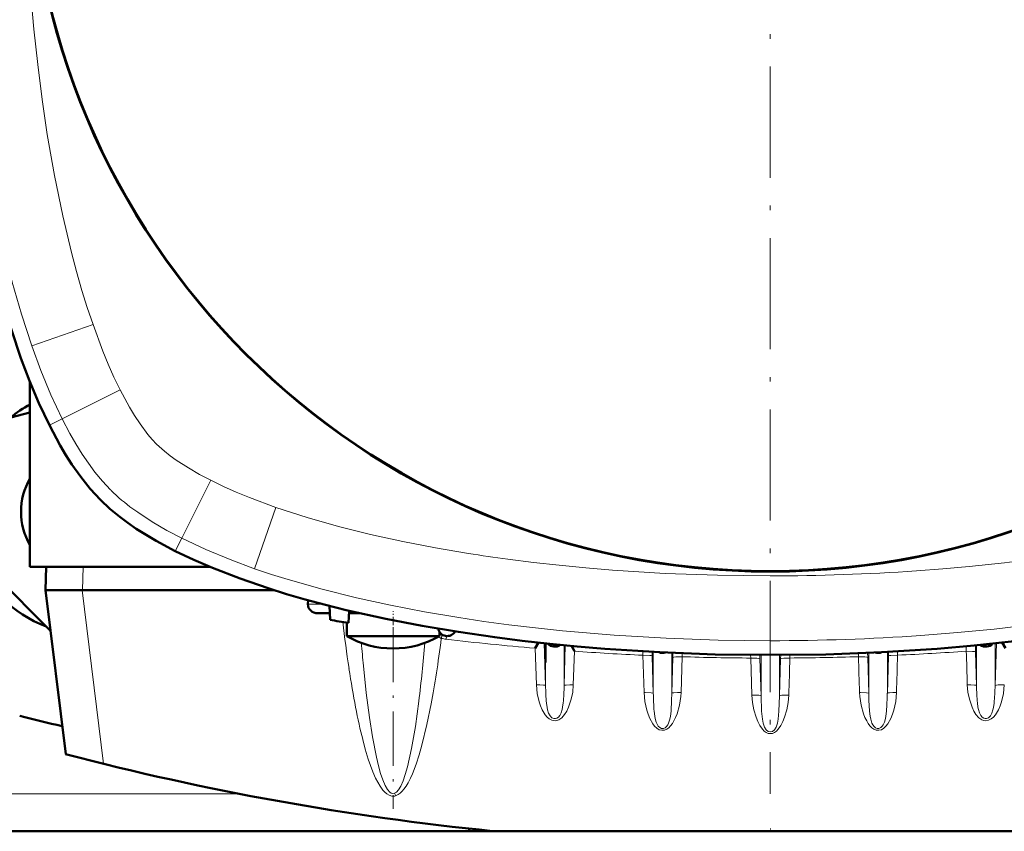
# Model space of a CAD drawing. Extents: x -1438 to 1837, y -1663 to 612.
# Tile 6 of 91: x -104 to 2, y -1336 to -1248. Entities that reach past the tile are written whole.
import ezdxf

# ---------------------------------------------------------------- set-up
doc = ezdxf.new("R2010")
doc.units = 0
doc.linetypes.add('DASHDOT', pattern=[18.5, 12, -3, 0.5, -3])

msp = doc.modelspace()

# ---------------------------------------------------------------- linework, layer by layer
at = {"color": 7, "linetype": 'DASHDOT', "lineweight": 18}
msp.add_line((-23.22, -1123.5), (-23.22, -1331.5), dxfattribs=at)
at = {"color": 7, "lineweight": 18}
for p, q in [((-96.29, -1280.84), (-102.9, -1283.14)), ((-93.37, -1287.87), (-99.63, -1291)), ((-101, -1291.69), (-99.63, -1291)), ((-89.43, -1293.75), (-89.45, -1293.73)), ((-83.58, -1297.65), (-86.72, -1303.91)), ((-94.34, -1298.73), (-94.4, -1298.68)), ((-76.55, -1300.58), (-78.85, -1307.19)), ((-86.72, -1303.91), (-87.41, -1305.29)), ((-97.35, -1307), (-97.42, -1309.5)), ((-95.15, -1328.25), (-97.45, -1309.5)), ((-73.1, -1311.03), (-71.44, -1311.03)), ((-58.61, -1314.31), (-58.71, -1314.71)), ((-58.16, -1314.46), (-58.2, -1314.8)), ((-48.58, -1315.77), (-48.46, -1319.72)), ((-47.6, -1315.23), (-47.47, -1319.81)), ((-45.47, -1315.45), (-45.47, -1319.81)), ((-45.47, -1319.81), (-45.34, -1315.46)), ((-44.47, -1319.72), (-44.36, -1316.09)), ((-36.96, -1316.11), (-36.96, -1316.52)), ((-35.97, -1316.16), (-35.96, -1316.61)), ((-35.84, -1316.17), (-35.84, -1320.64)), ((-10.59, -1316.17), (-10.59, -1320.64)), ((-10.47, -1316.16), (-10.48, -1316.61)), ((-9.48, -1316.11), (-9.48, -1316.52)), ((-2.07, -1316.09), (-2.09, -1315.55)), ((-0.97, -1319.81), (-1.07, -1316.18)), ((-0.97, -1315.45), (-0.97, -1319.81)), ((1.17, -1315.23), (1.03, -1319.81)), ((1.03, -1315.24), (1.03, -1319.81)), ((-36.96, -1316.52), (-36.84, -1320.55)), ((-35.96, -1316.61), (-35.84, -1320.64)), ((-33.84, -1316.27), (-33.84, -1320.64)), ((-33.84, -1320.64), (-33.73, -1316.77)), ((-33.73, -1316.77), (-33.72, -1316.27)), ((-32.85, -1320.55), (-32.73, -1316.69)), ((-32.73, -1316.69), (-32.72, -1316.31)), ((-25.34, -1316.49), (-25.33, -1316.83)), ((-25.33, -1316.83), (-25.21, -1320.83)), ((-24.34, -1316.5), (-24.33, -1316.92)), ((-24.33, -1316.92), (-24.22, -1320.91)), ((-24.22, -1316.5), (-24.22, -1320.91)), ((-22.22, -1316.5), (-22.22, -1320.91)), ((-22.1, -1316.92), (-22.22, -1320.91)), ((-22.09, -1316.5), (-22.1, -1316.92)), ((-21.1, -1316.49), (-21.1, -1316.83)), ((-13.7, -1316.69), (-13.71, -1316.31)), ((-12.7, -1316.77), (-12.72, -1316.27)), ((-12.59, -1320.64), (-12.7, -1316.77)), ((-12.59, -1316.27), (-12.59, -1320.64)), ((-10.48, -1316.61), (-10.59, -1320.64)), ((-47.47, -1317.31), (-47.47, -1319.81)), ((-80.4, -1331.5), (-119.72, -1331.5))]:
    msp.add_line(p, q, dxfattribs=at)
at = {"color": 7, "lineweight": 50}
for p, q in [((-103.1, -1307), (-103.1, -1287.01)), ((-103.1, -1290.32), (-106.55, -1291.24)), ((-110.13, -1304.63), (-100.88, -1313.88)), ((-103.1, -1307), (-83.66, -1307)), ((-101.35, -1307), (-101.42, -1309.5)), ((-99.24, -1327.21), (-101.42, -1309.5)), ((-101.42, -1309.5), (-97.45, -1309.5)), ((-97.42, -1309.5), (-97.45, -1309.5)), ((-97.42, -1309.5), (-76.77, -1309.5)), ((-73.08, -1310.59), (-73.1, -1311.03)), ((-70.72, -1312.72), (-70.77, -1311.2)), ((-68.72, -1313.03), (-68.67, -1311.72)), ((-72.02, -1312), (-70.74, -1312)), ((-68.92, -1314.46), (-68.92, -1313)), ((-68.68, -1312), (-68.53, -1312)), ((-68.53, -1312), (-68.31, -1312)), ((-68.31, -1312), (-68.25, -1312)), ((-67.45, -1312), (-68.25, -1312)), ((-58.92, -1314.46), (-58.92, -1314.01)), ((-68.31, -1314.46), (-68.92, -1314.46)), ((-61.52, -1314.46), (-68.31, -1314.46)), ((-58.92, -1314.46), (-61.52, -1314.46)), ((-48.23, -1315.16), (-48.58, -1315.77)), ((-47.47, -1315.24), (-47.47, -1317.31)), ((-44.67, -1315.52), (-44.36, -1316.09)), ((1.8, -1315.16), (2.15, -1315.77)), ((-55.71, -1335.5), (-55.71, -1335.24)), ((67.64, -1335.5), (-114.06, -1335.5)), ((-101.22, -1335.5), (-101.21, -1335.5)), ((-99.21, -1335.5), (-98.21, -1335.5)), ((-99.21, -1335.5), (-98.21, -1335.5)), ((-98.21, -1335.5), (40.79, -1335.5))]:
    msp.add_line(p, q, dxfattribs=at)
at = {"color": 7, "linetype": 'DASHDOT', "lineweight": 18, "ltscale": 0.073831}
msp.add_line((-63.92, -1314.71), (-63.92, -1311.76), dxfattribs=at)
at = {"color": 7, "linetype": 'DASHDOT', "lineweight": 18, "ltscale": 0.487851}
msp.add_line((-63.92, -1313.57), (-63.92, -1333.09), dxfattribs=at)
at = {"color": 7, "linetype": 'DASHDOT', "lineweight": 18, "ltscale": 0.00799}
msp.add_line((-23.21, -1335.53), (-23.21, -1335.21), dxfattribs=at)
at = {"color": 7, "lineweight": 50}
for points in [[(-101, -1291.69), (-102.12, -1289.32), (-103.14, -1286.91), (-104.07, -1284.47), (-105.1, -1281.42), (-106.03, -1278.33), (-106.87, -1275.23), (-107.41, -1273.04), (-107.92, -1270.83), (-108.82, -1266.4), (-109.6, -1261.94), (-110.26, -1257.48), (-110.76, -1253.5), (-111.19, -1249.51), (-111.53, -1245.52), (-111.74, -1242.52), (-111.91, -1239.52), (-112.14, -1233.51), (-112.22, -1227.5)], [(-95.49, -1299.77), (-96.6, -1298.56), (-97.62, -1297.28), (-98.56, -1295.93), (-99.21, -1294.92), (-99.82, -1293.9), (-101, -1291.69)], [(-87.41, -1305.29), (-89.48, -1304.19), (-90.57, -1303.55), (-91.63, -1302.87), (-92.53, -1302.25), (-93.4, -1301.6), (-94.47, -1300.72), (-95.49, -1299.77)], [(-23.22, -1316.5), (-29.18, -1316.43), (-35.13, -1316.21), (-41.08, -1315.83), (-44.05, -1315.58), (-47.02, -1315.29), (-49.98, -1314.96), (-52.94, -1314.59), (-56.87, -1314.01), (-60.79, -1313.35), (-64.7, -1312.6), (-68.97, -1311.65), (-71.2, -1311.09), (-73.41, -1310.5), (-75.42, -1309.92), (-77.41, -1309.3), (-80.43, -1308.26), (-83.41, -1307.11), (-85.42, -1306.24), (-87.41, -1305.29)], [(40.97, -1305.29), (38.6, -1306.41), (36.19, -1307.43), (33.75, -1308.35), (30.7, -1309.39), (27.61, -1310.32), (24.51, -1311.16), (22.31, -1311.7), (20.11, -1312.2), (15.68, -1313.11), (11.22, -1313.89), (6.76, -1314.55), (2.78, -1315.05), (-1.21, -1315.47), (-5.2, -1315.82), (-8.2, -1316.03), (-11.2, -1316.2), (-17.21, -1316.43), (-23.22, -1316.5)]]:
    msp.add_lwpolyline(points, dxfattribs=at)
at = {"color": 7, "lineweight": 18}
for points in [[(-102.9, -1283.14), (-104.02, -1279.72), (-105.01, -1276.27), (-105.89, -1272.79), (-106.67, -1269.3), (-107.37, -1265.79), (-107.99, -1262.27), (-108.4, -1259.63), (-108.78, -1256.98), (-109.42, -1251.67), (-109.8, -1247.71), (-110.12, -1243.75)], [(-96.29, -1280.84), (-96.91, -1279), (-97.49, -1277.15), (-98.07, -1275.11), (-98.62, -1273.07), (-99.55, -1269.12), (-100.45, -1264.74), (-101.22, -1260.33), (-101.78, -1256.55), (-102.26, -1252.77), (-102.66, -1248.97), (-102.92, -1246.12), (-103.13, -1243.27)], [(-93.37, -1287.87), (-94.03, -1286.5), (-94.65, -1285.11), (-95.23, -1283.7), (-96.29, -1280.84)], [(-99.63, -1291), (-100.84, -1288.42), (-101.92, -1285.8), (-102.9, -1283.14)], [(-91.22, -1291.55), (-91.81, -1290.66), (-92.36, -1289.75), (-93.37, -1287.87)], [(-94.4, -1298.68), (-95.27, -1297.74), (-96.08, -1296.76), (-96.79, -1295.8), (-97.45, -1294.82), (-98.14, -1293.71), (-98.79, -1292.58), (-99.63, -1291)], [(-89.45, -1293.73), (-89.92, -1293.23), (-90.37, -1292.7), (-91.22, -1291.55)], [(-83.58, -1297.65), (-84.8, -1297.01), (-86, -1296.32), (-87.32, -1295.47), (-87.96, -1295.01), (-88.58, -1294.52), (-89.43, -1293.75)], [(-76.55, -1300.58), (-79.42, -1299.52), (-80.83, -1298.93), (-82.22, -1298.31), (-83.58, -1297.65)], [(-86.72, -1303.91), (-88.34, -1303.05), (-89.92, -1302.12), (-91.47, -1301.1), (-91.99, -1300.73)], [(-55.79, -1305.54), (-59.33, -1304.94), (-62.85, -1304.26), (-66.35, -1303.49), (-69.79, -1302.64), (-73.19, -1301.67), (-76.55, -1300.58)], [(30.12, -1300.58), (28.28, -1301.2), (26.43, -1301.77), (24.39, -1302.36), (22.35, -1302.9), (18.4, -1303.84), (14.02, -1304.73), (9.61, -1305.5), (5.83, -1306.06), (2.05, -1306.54), (-1.75, -1306.95), (-4.6, -1307.2), (-7.46, -1307.42)], [(-78.85, -1307.19), (-81.51, -1306.21), (-84.13, -1305.12), (-86.72, -1303.91)], [(-23.22, -1307.96), (-28.9, -1307.9), (-34.57, -1307.69), (-40.24, -1307.33), (-43.13, -1307.09), (-46, -1306.82), (-48.78, -1306.51), (-51.54, -1306.16)], [(-23.22, -1314.96), (-28.83, -1314.9), (-34.44, -1314.7), (-40.05, -1314.36), (-45.65, -1313.88), (-48.54, -1313.58), (-51.42, -1313.23), (-54.12, -1312.87), (-56.82, -1312.46), (-60.52, -1311.84), (-64.21, -1311.13), (-67.88, -1310.32), (-71.57, -1309.4), (-75.22, -1308.37), (-77.04, -1307.8), (-78.85, -1307.19)], [(32.42, -1307.19), (29, -1308.3), (25.55, -1309.29), (22.07, -1310.17), (18.58, -1310.96), (15.07, -1311.65), (11.55, -1312.27), (8.9, -1312.69), (6.26, -1313.06), (0.95, -1313.7), (-3.01, -1314.09), (-6.97, -1314.4)], [(-1.07, -1316.18), (-1.08, -1316.17), (-1.09, -1316.16), (-1.19, -1316.13), (-1.39, -1316.11), (-2.07, -1316.09)], [(-35.96, -1316.61), (-35.96, -1316.6), (-35.98, -1316.59), (-36.08, -1316.56), (-36.23, -1316.54), (-36.96, -1316.52)], [(-33.73, -1316.77), (-33.73, -1316.77), (-33.71, -1316.76), (-33.61, -1316.73), (-33.42, -1316.7), (-32.73, -1316.69)], [(-24.33, -1316.92), (-24.34, -1316.91), (-24.35, -1316.9), (-24.46, -1316.87), (-24.66, -1316.84), (-25.33, -1316.83)], [(-22.1, -1316.92), (-22.1, -1316.91), (-22.08, -1316.9), (-21.97, -1316.87), (-21.77, -1316.84), (-21.1, -1316.83)], [(-12.7, -1316.77), (-12.71, -1316.77), (-12.72, -1316.76), (-12.82, -1316.73), (-13.02, -1316.7), (-13.7, -1316.69)], [(-10.48, -1316.61), (-10.47, -1316.6), (-10.46, -1316.59), (-10.36, -1316.56), (-10.2, -1316.54), (-9.48, -1316.52)], [(-67.11, -1317.67), (-66.81, -1320.57), (-66.46, -1323.26), (-66.14, -1325.32)], [(-47.47, -1319.81), (-47.47, -1319.8), (-47.48, -1319.79), (-47.55, -1319.77), (-47.69, -1319.74), (-48.07, -1319.72), (-48.46, -1319.72)], [(-48.46, -1319.72), (-48.37, -1320.65), (-48.16, -1321.55), (-48.01, -1321.99), (-47.83, -1322.41), (-47.51, -1322.96), (-47.3, -1323.2), (-47.07, -1323.4), (-46.77, -1323.55), (-46.44, -1323.6), (-46.24, -1323.57), (-46.04, -1323.5), (-45.7, -1323.27), (-45.41, -1322.93), (-45.17, -1322.55), (-44.99, -1322.14), (-44.69, -1321.26), (-44.54, -1320.5), (-44.47, -1319.72)], [(-45.47, -1319.81), (-45.46, -1319.8), (-45.45, -1319.79), (-45.38, -1319.77), (-45.24, -1319.74), (-44.86, -1319.72), (-44.47, -1319.72)], [(-0.97, -1319.81), (-0.97, -1319.8), (-0.98, -1319.79), (-1.05, -1319.77), (-1.19, -1319.74), (-1.57, -1319.72), (-1.96, -1319.72)], [(2.03, -1319.72), (1.94, -1320.65), (1.73, -1321.55), (1.58, -1321.98), (1.39, -1322.41), (1.07, -1322.96), (0.87, -1323.2), (0.63, -1323.4), (0.34, -1323.55), (0.01, -1323.6), (-0.2, -1323.57), (-0.39, -1323.5), (-0.73, -1323.27), (-1.03, -1322.93), (-1.26, -1322.55), (-1.45, -1322.14), (-1.74, -1321.26), (-1.9, -1320.5), (-1.96, -1319.72)], [(1.03, -1319.81), (1.04, -1319.8), (1.07, -1319.78), (1.18, -1319.75), (1.36, -1319.73), (2.03, -1319.72)], [(-63.33, -1331.06), (-63.08, -1330.65), (-62.84, -1330.08), (-62.6, -1329.39), (-62.36, -1328.56), (-61.92, -1326.59), (-61.51, -1324.22), (-61.14, -1321.47)], [(-35.84, -1320.64), (-35.85, -1320.63), (-35.88, -1320.61), (-36.08, -1320.57), (-36.72, -1320.55), (-36.84, -1320.55)], [(-36.84, -1320.55), (-36.74, -1321.51), (-36.53, -1322.45), (-36.38, -1322.9), (-36.2, -1323.35), (-35.89, -1323.92), (-35.7, -1324.17), (-35.47, -1324.39), (-35.2, -1324.56), (-34.93, -1324.63), (-34.64, -1324.61), (-34.38, -1324.51), (-34.16, -1324.35), (-33.97, -1324.15), (-33.78, -1323.89), (-33.62, -1323.62), (-33.43, -1323.24), (-33.28, -1322.85), (-33.02, -1321.92), (-32.87, -1320.98), (-32.85, -1320.55)], [(-34.75, -1324.43), (-34.57, -1324.35), (-34.41, -1324.22), (-34.28, -1324.05), (-34.19, -1323.85), (-34.05, -1323.41), (-34, -1323.12), (-33.93, -1322.55), (-33.86, -1321.37), (-33.84, -1320.64)], [(-33.84, -1320.64), (-33.84, -1320.63), (-33.83, -1320.62), (-33.76, -1320.6), (-33.62, -1320.57), (-33.24, -1320.55), (-32.85, -1320.55)], [(-24.22, -1320.91), (-24.22, -1320.91), (-24.23, -1320.9), (-24.3, -1320.87), (-24.44, -1320.85), (-24.82, -1320.83), (-25.21, -1320.83)], [(-25.21, -1320.83), (-25.14, -1321.64), (-24.99, -1322.43), (-24.76, -1323.21), (-24.58, -1323.67), (-24.36, -1324.11), (-24.07, -1324.52), (-23.89, -1324.71), (-23.68, -1324.86), (-23.46, -1324.96), (-23.22, -1324.99)], [(-24.22, -1320.91), (-24.15, -1322.56), (-24.07, -1323.42), (-23.98, -1323.87), (-23.83, -1324.3), (-23.67, -1324.56), (-23.46, -1324.74), (-23.22, -1324.81)], [(-21.22, -1320.83), (-21.29, -1321.64), (-21.44, -1322.43), (-21.67, -1323.21), (-21.85, -1323.67), (-22.08, -1324.11), (-22.37, -1324.52), (-22.55, -1324.71), (-22.75, -1324.86), (-22.98, -1324.96), (-23.22, -1324.99)], [(-22.22, -1320.91), (-22.28, -1322.56), (-22.37, -1323.42), (-22.45, -1323.87), (-22.6, -1324.3), (-22.76, -1324.56), (-22.98, -1324.74), (-23.22, -1324.81)], [(-22.22, -1320.91), (-22.21, -1320.91), (-22.2, -1320.9), (-22.13, -1320.87), (-21.99, -1320.85), (-21.61, -1320.83), (-21.22, -1320.83)], [(-12.59, -1320.64), (-12.6, -1320.63), (-12.63, -1320.61), (-12.83, -1320.57), (-13.47, -1320.55), (-13.59, -1320.55)], [(-9.6, -1320.55), (-9.69, -1321.51), (-9.9, -1322.45), (-10.05, -1322.9), (-10.23, -1323.35), (-10.55, -1323.92), (-10.74, -1324.17), (-10.96, -1324.39), (-11.23, -1324.56), (-11.51, -1324.63), (-11.8, -1324.61), (-12.05, -1324.51), (-12.28, -1324.35), (-12.47, -1324.15), (-12.66, -1323.89), (-12.82, -1323.62), (-13, -1323.24), (-13.16, -1322.85), (-13.42, -1321.92), (-13.56, -1320.98), (-13.59, -1320.55)], [(-11.68, -1324.43), (-11.87, -1324.35), (-12.02, -1324.22), (-12.15, -1324.05), (-12.25, -1323.85), (-12.38, -1323.41), (-12.44, -1323.12), (-12.5, -1322.55), (-12.57, -1321.37), (-12.59, -1320.64)], [(-10.59, -1320.64), (-10.59, -1320.63), (-10.58, -1320.62), (-10.51, -1320.6), (-10.37, -1320.57), (-9.99, -1320.55), (-9.6, -1320.55)], [(-63.59, -1331.68), (-63.35, -1331.57), (-63.14, -1331.42), (-62.93, -1331.21), (-62.74, -1330.98), (-62.51, -1330.65), (-62.3, -1330.3), (-62.05, -1329.81), (-61.82, -1329.31), (-61.44, -1328.3), (-61.1, -1327.27), (-60.81, -1326.24), (-60.26, -1324.01), (-59.81, -1321.76)], [(-47.37, -1321.69), (-47.3, -1322.18), (-47.25, -1322.43), (-47.13, -1322.79)], [(-46.56, -1323.36), (-46.4, -1323.37), (-46.25, -1323.32), (-46.08, -1323.2), (-45.94, -1323.04), (-45.78, -1322.73), (-45.67, -1322.38), (-45.63, -1322.14), (-45.56, -1321.66)], [(-35.75, -1322.58), (-35.69, -1323.1), (-35.64, -1323.37), (-35.54, -1323.76), (-35.4, -1324.05), (-35.3, -1324.18), (-35.14, -1324.34), (-34.94, -1324.42), (-34.75, -1324.43)], [(-10.68, -1322.58), (-10.74, -1323.1), (-10.79, -1323.37), (-10.9, -1323.76), (-11.04, -1324.05), (-11.13, -1324.18), (-11.3, -1324.34), (-11.49, -1324.42), (-11.68, -1324.43)], [(0.12, -1323.36), (-0.04, -1323.37), (-0.19, -1323.32), (-0.36, -1323.2), (-0.5, -1323.04), (-0.66, -1322.73), (-0.76, -1322.38), (-0.81, -1322.14), (-0.87, -1321.66)], [(0.93, -1321.69), (0.87, -1322.18), (0.81, -1322.43), (0.7, -1322.79)], [(-47.13, -1322.79), (-46.98, -1323.07), (-46.77, -1323.28), (-46.56, -1323.36)], [(0.7, -1322.79), (0.54, -1323.07), (0.33, -1323.28), (0.12, -1323.36)], [(-67.19, -1325.61), (-66.91, -1326.67), (-66.59, -1327.73), (-66.09, -1329.11), (-65.8, -1329.79), (-65.57, -1330.24), (-65.31, -1330.67), (-65.02, -1331.08), (-64.82, -1331.3), (-64.6, -1331.49), (-64.35, -1331.64), (-64.05, -1331.73), (-63.74, -1331.73), (-63.59, -1331.68)], [(-66.14, -1325.32), (-65.72, -1327.51), (-65.5, -1328.46), (-65.27, -1329.28), (-65.03, -1329.99), (-64.78, -1330.58), (-64.53, -1331.02), (-64.28, -1331.31), (-64.11, -1331.41), (-63.94, -1331.45), (-63.78, -1331.43)], [(-63.78, -1331.43), (-63.55, -1331.3), (-63.33, -1331.06)]]:
    msp.add_lwpolyline(points, dxfattribs=at)
at = {"color": 7, "lineweight": 50}
for radius in [80, 79.95]:
    msp.add_circle((-23.22, -1227.5), radius, dxfattribs=at)
for centre, radius, start, end in [((-96.75, -1301.04), 13.2, 118.766, 129.62), ((-96.75, -1301.04), 7.3, 150.4789, 209.5211), ((-96.75, -1301.04), 13.2, 200.38, 249.62), ((-23.22, -1016.5), 300, 260.8898, 261.2765), ((-58.08, -1313.46), 1, 191.0969, 330), ((-63.92, -1305.8), 10, 240, 270), ((-63.92, -1305.8), 10, 270, 300), ((-46.47, -1314.6), 1, 222.1194, 306.2181), ((-34.84, -1315.28), 1, 247.3376, 287.0166), ((-11.59, -1315.28), 1, 252.9833, 292.6624), ((0.03, -1314.6), 1, 233.7818, 317.8806), ((-23.22, -1016.5), 300, 269.9972, 270.0026), ((-23.21, -997.89), 335.12, 256.0141, 256.8206), ((-23.22, -1037), 300, 255.32, 264.2681)]:
    msp.add_arc(centre, radius, start, end, dxfattribs=at)
at = {"color": 7, "lineweight": 18}
for centre, radius, start, end in [((-79.16, -1283.22), 21.71, 225.6293, 233.7646), ((-27.69, -1127.19), 180.55, 261.0447, 262.4071), ((-23.11, -1081.81), 226.15, 269.9722, 273.9686), ((90.76, -1294), 161.22, 186.7462, 188.5467), ((-58.26, -1313.43), 1.35, 234.6001, 250.4746), ((-23.22, -1016.14), 300.7, 263.3195, 265.1616), ((-23.14, -1081.08), 233.88, 269.9802, 273.9642), ((133.79, -1298.15), 201.85, 184.8456, 185.5494), ((-223.31, -1301.74), 163.37, 353.0644, 355.2758), ((-23.22, -1016.14), 300.7, 265.9673, 267.3812), ((40.35, -1314.95), 41.44, 180.7032, 181.6996), ((-23.22, -1016.14), 300.7, 268.1866, 269.5974), ((-26.29, -1319.65), 21.17, 180.4253, 185.5172), ((-67.25, -1319.62), 21.79, 354.6181, 359.5014), ((20.82, -1319.62), 21.79, 180.4986, 185.3819), ((-20.14, -1319.65), 21.17, 354.4828, 359.5748), ((-9.88, -1320.41), 25.96, 180.4973, 184.7844), ((-36.56, -1320.41), 25.96, 355.2156, 359.5027), ((-62.53, -1330.69), 1.45, 210.6768, 223.1147)]:
    msp.add_arc(centre, radius, start, end, dxfattribs=at)
at = {"color": 7, "lineweight": 50}
msp.add_ellipse((-71.95, -1311), major_axis=(1.14, 0.23), ratio=0.853683, start_param=2.936487, end_param=4.481103, dxfattribs=at)
at = {"color": 7, "lineweight": 18}
for centre, major_axis, ratio, start_param, end_param in [((-68.21, -1311), (0, 1), 0.866025, 2.577763, 3.101963), ((-63.68, -1270.4), (-0.19, -61.27), 0.120604, 0.577016, 0.762779), ((-57.67, -1310.39), (-4.47, 0), 0.992546, 1.337092, 1.453325), ((-23.22, -1020.58), (-298.48, 0), 0.992546, 1.616846, 1.641707), ((-4801.21, -1455.61), (-4801.2, 0), 0.992546, 3.170112, 3.170874), ((4464.74, -1446.64), (-4487.75, 0), 0.992546, 6.254039, 6.254936), ((-23.22, -1020.6), (-298.46, 0), 0.992546, 1.577876, 1.602684), ((-4565.85, -1448.54), (-4554.08, 0), 0.992546, 3.169911, 3.170766), ((4576.17, -1449.49), (-4587.61, 0), 0.992546, 6.25398, 6.254865), ((-64.07, -1269.99), (0.13, -61.72), 0.121044, 5.602064, 5.834263)]:
    msp.add_ellipse(centre, major_axis=major_axis, ratio=ratio, start_param=start_param, end_param=end_param, dxfattribs=at)

doc.saveas('drawing.dxf')
